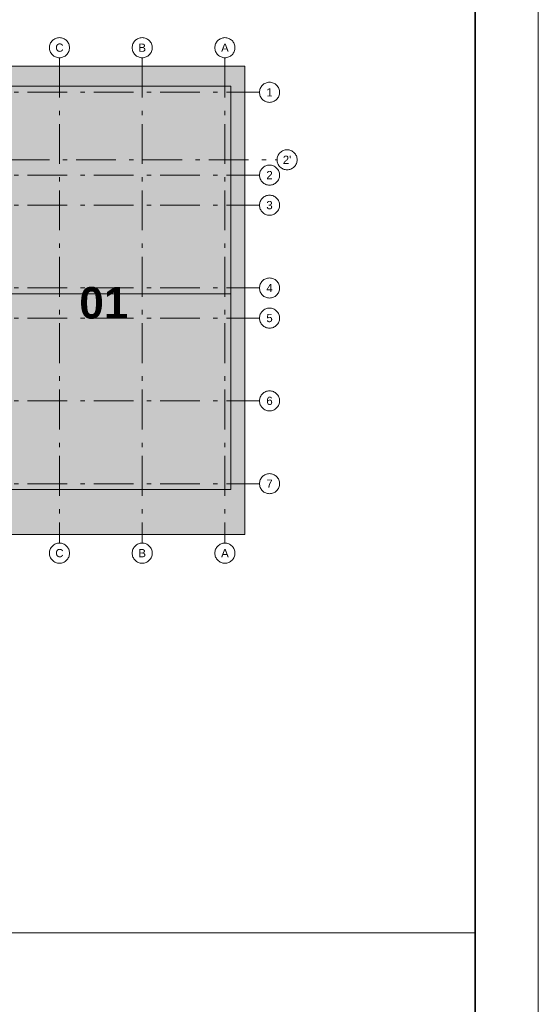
# Model space of a CAD drawing. Header units: metres. Extents: x -3716 to 31, y -1854 to 706.
# Tile 188 of 207: x -21 to 31, y -166 to -68. Entities that reach past the tile are written whole.
import ezdxf

# ---------------------------------------------------------------- set-up
doc = ezdxf.new("R2010")
doc.units = ezdxf.units.M
doc.header["$LTSCALE"] = 1.25
doc.linetypes.add('ISO-02 Strichlinie', pattern=[3.81, 3.048, -0.762])
doc.linetypes.add('Linienart-53', pattern=[5.291531, 3.175, -1.058062, 0.352704, -0.705764])
for name, color, linetype, lineweight in [('70 -71 Achsen- 1 Gebäudeachsen', 7, 'Linienart-53', 18), ('70 -74 Zeichnungsblatt- 4 Plankopf Linie', 7, 'Continuous', 13), ('Keine', 7, 'Continuous', 9), ('Keine-1', 7, 'Continuous', 15)]:
    doc.layers.add(name, color=color, linetype=linetype, lineweight=lineweight)
doc.styles.add('Arial', font='arial.ttf')
doc.styles.add('Arial (bold)', font='arialbd.ttf')

# ---------------------------------------------------------------- blocks, each defined once
blk = doc.blocks.new('Gruppe-4')
at = {"layer": '70 -74 Zeichnungsblatt- 4 Plankopf Linie'}
for p, q in [((1.062446, -0.1235), (1.062446, -0.4155)), ((0.882446, -0.2715), (1.062446, -0.2715))]:
    blk.add_line(p, q, dxfattribs=at)
blk = doc.blocks.new('Plankopf')
at = {"layer": '70 -74 Zeichnungsblatt- 4 Plankopf Linie', "color": 7, "transparency": 33554687}
blk.add_blockref('Gruppe-4', (0, 0), dxfattribs=at)
at = {"layer": '70 -74 Zeichnungsblatt- 4 Plankopf Linie', "color": 0, "flags": 1}
for tag in ['Auftraggeber', 'Auftraggeber_Zusatz_-1-', 'Auftraggeber_Zusatz_-2-', 'Approval', 'Approval', 'Approval', 'Approval', 'Approval', 'AR_Genehmigt_-_Datum', 'Auto_Generate_Page_Number', 'Auto_Total_Num_Sheets', 'Architekt', 'Architekt_Zusatz_-1-', 'Architekt_Zusatz_-2-', 'Approval', 'Teil', 'Total_Num_Sheets', 'Tragwerksplanung', 'Tragwerksplanung_Zusatz_-1-', 'Tragwerksplanung_Zusatz_-2-', 'TGA', 'TGA_Zusatz_-1-', 'TGA_Zusatz_-2-', 'Scale', 'Sheet_Number', 'Sheet_Title', 'Status', 'Zone', 'Zone', 'Zone', 'Zone', 'Zone', 'Zone', 'Geschäftszeichen', 'Current_Plot_Date', 'Gewerk', 'Landschaftsarchitekt', 'Landschaftsarchitekten_Zusatz-1-', 'Landschaftsarchitekten_Zusatz_-2-', 'Papiermaße', 'Number', 'Publish_Date', 'Number', 'Publish_Date', 'Number', 'Publish_Date', 'Number', 'Publish_Date', 'Number', 'Publish_Date', 'Planungsgrundlagen', 'Plot_Date_Format', 'BH_Genehmigt_-_Datum', 'Ebene', 'Page_Number', 'Plannummer_Fachplaner', 'File_Name', 'File_Name_Include_Path', 'Projektname_Zusatz', 'Project_Address', 'Höhe_üNHN', 'Leistungsphase', 'Number', 'Publish_Date', 'Recipients', 'Recipients', 'Recipients', 'Recipients', 'Recipients', 'Project_Date', 'Project_ID', 'Project_Name', 'Recipients', 'Date', 'Note', 'Date', 'Note', 'Date', 'Note', 'Date', 'Note', 'Date', 'Note', 'Format', 'Date', 'Date', 'Note']:
    blk.add_attdef(tag, (-1.0675, -0.4205), '', height=0.00018, dxfattribs=at)
at = {"layer": '70 -74 Zeichnungsblatt- 4 Plankopf Linie', "transparency": 33554687, "flags": 128}
for points in [[(-1.0675, 0.4205), (1.0675, 0.4205), (1.0675, -0.4205), (-1.0675, -0.4205)], [(-1.0475, -0.4155), (-1.0475, 0.4155), (1.0625, 0.4155), (1.0625, -0.4155)]]:
    blk.add_lwpolyline(points, close=True, dxfattribs=at)
blk = doc.blocks.new('Gruppe-5')
at = {"layer": 'Keine', "transparency": 33554687, "insert": (-12.497, -96.447), "char_height": 3.1465, "attachment_point": 5, "line_spacing_factor": 0.970823, "style": 'Arial (bold)'}
blk.add_mtext('01', dxfattribs=at)
at = {"color": 255, "lineweight": 13, "transparency": 33554687}
for points in [[(-16.921, -70), (-16.823, -70.005), (-16.726, -70.019), (-16.631, -70.043), (-16.538, -70.076), (-16.45, -70.118), (-16.365, -70.169), (-16.287, -70.227), (-16.214, -70.293), (-16.148, -70.366), (-16.09, -70.444), (-16.039, -70.529), (-15.997, -70.617), (-15.964, -70.71), (-15.94, -70.805), (-15.926, -70.902), (-15.921, -71), (-15.926, -71.098), (-15.94, -71.195), (-15.964, -71.29), (-15.997, -71.383), (-16.039, -71.471), (-16.09, -71.556), (-16.148, -71.634), (-16.214, -71.707), (-16.287, -71.773), (-16.365, -71.832), (-16.45, -71.882), (-16.538, -71.924), (-16.631, -71.957), (-16.726, -71.981), (-16.823, -71.995), (-16.921, -72), (-17.019, -71.995), (-17.116, -71.981), (-17.211, -71.957), (-17.304, -71.924), (-17.392, -71.882), (-17.477, -71.832), (-17.555, -71.773), (-17.628, -71.707), (-17.694, -71.634), (-17.752, -71.556), (-17.803, -71.471), (-17.845, -71.383), (-17.878, -71.29), (-17.902, -71.195), (-17.916, -71.098), (-17.921, -71), (-17.916, -70.902), (-17.902, -70.805), (-17.878, -70.71), (-17.845, -70.617), (-17.803, -70.529), (-17.752, -70.444), (-17.694, -70.366), (-17.628, -70.293), (-17.555, -70.227), (-17.477, -70.169), (-17.392, -70.118), (-17.304, -70.076), (-17.211, -70.043), (-17.116, -70.019), (-17.019, -70.005)], [(-8.671, -70), (-8.573, -70.005), (-8.476, -70.019), (-8.381, -70.043), (-8.288, -70.076), (-8.2, -70.118), (-8.115, -70.169), (-8.037, -70.227), (-7.964, -70.293), (-7.898, -70.366), (-7.84, -70.444), (-7.789, -70.529), (-7.747, -70.617), (-7.714, -70.71), (-7.69, -70.805), (-7.676, -70.902), (-7.671, -71), (-7.676, -71.098), (-7.69, -71.195), (-7.714, -71.29), (-7.747, -71.383), (-7.789, -71.471), (-7.84, -71.556), (-7.898, -71.634), (-7.964, -71.707), (-8.037, -71.773), (-8.115, -71.832), (-8.2, -71.882), (-8.288, -71.924), (-8.381, -71.957), (-8.476, -71.981), (-8.573, -71.995), (-8.671, -72), (-8.769, -71.995), (-8.866, -71.981), (-8.961, -71.957), (-9.054, -71.924), (-9.142, -71.882), (-9.227, -71.832), (-9.305, -71.773), (-9.378, -71.707), (-9.444, -71.634), (-9.502, -71.556), (-9.553, -71.471), (-9.595, -71.383), (-9.628, -71.29), (-9.652, -71.195), (-9.666, -71.098), (-9.671, -71), (-9.666, -70.902), (-9.652, -70.805), (-9.628, -70.71), (-9.595, -70.617), (-9.553, -70.529), (-9.502, -70.444), (-9.444, -70.366), (-9.378, -70.293), (-9.305, -70.227), (-9.227, -70.169), (-9.142, -70.118), (-9.054, -70.076), (-8.961, -70.043), (-8.866, -70.019), (-8.769, -70.005)], [(-0.421, -70), (-0.323, -70.005), (-0.226, -70.019), (-0.131, -70.043), (-0.038, -70.076), (0.05, -70.118), (0.135, -70.169), (0.213, -70.227), (0.286, -70.293), (0.352, -70.366), (0.41, -70.444), (0.461, -70.529), (0.503, -70.617), (0.536, -70.71), (0.56, -70.805), (0.574, -70.902), (0.579, -71), (0.574, -71.098), (0.56, -71.195), (0.536, -71.29), (0.503, -71.383), (0.461, -71.471), (0.41, -71.556), (0.352, -71.634), (0.286, -71.707), (0.213, -71.773), (0.135, -71.832), (0.05, -71.882), (-0.038, -71.924), (-0.131, -71.957), (-0.226, -71.981), (-0.323, -71.995), (-0.421, -72), (-0.519, -71.995), (-0.616, -71.981), (-0.711, -71.957), (-0.804, -71.924), (-0.892, -71.882), (-0.977, -71.832), (-1.055, -71.773), (-1.128, -71.707), (-1.194, -71.634), (-1.252, -71.556), (-1.303, -71.471), (-1.345, -71.383), (-1.378, -71.29), (-1.402, -71.195), (-1.416, -71.098), (-1.421, -71), (-1.416, -70.902), (-1.402, -70.805), (-1.378, -70.71), (-1.345, -70.617), (-1.303, -70.529), (-1.252, -70.444), (-1.194, -70.366), (-1.128, -70.293), (-1.055, -70.227), (-0.977, -70.169), (-0.892, -70.118), (-0.804, -70.076), (-0.711, -70.043), (-0.616, -70.019), (-0.519, -70.005)], [(5.026, -75.447), (5.021, -75.545), (5.007, -75.642), (4.983, -75.737), (4.95, -75.83), (4.908, -75.918), (4.857, -76.003), (4.799, -76.081), (4.733, -76.154), (4.66, -76.22), (4.582, -76.279), (4.497, -76.329), (4.409, -76.371), (4.316, -76.404), (4.221, -76.428), (4.124, -76.442), (4.026, -76.447), (3.928, -76.442), (3.831, -76.428), (3.736, -76.404), (3.643, -76.371), (3.555, -76.329), (3.47, -76.279), (3.392, -76.22), (3.319, -76.154), (3.253, -76.081), (3.195, -76.003), (3.144, -75.918), (3.102, -75.83), (3.069, -75.737), (3.045, -75.642), (3.031, -75.545), (3.026, -75.447), (3.031, -75.349), (3.045, -75.252), (3.069, -75.157), (3.102, -75.064), (3.144, -74.976), (3.195, -74.891), (3.253, -74.813), (3.319, -74.74), (3.392, -74.674), (3.47, -74.616), (3.555, -74.565), (3.643, -74.523), (3.736, -74.49), (3.831, -74.466), (3.928, -74.452), (4.026, -74.447), (4.124, -74.452), (4.221, -74.466), (4.316, -74.49), (4.409, -74.523), (4.497, -74.565), (4.582, -74.616), (4.66, -74.674), (4.733, -74.74), (4.799, -74.813), (4.857, -74.891), (4.908, -74.976), (4.95, -75.064), (4.983, -75.157), (5.007, -75.252), (5.021, -75.349)], [(5.026, -83.697), (5.021, -83.795), (5.007, -83.892), (4.983, -83.987), (4.95, -84.08), (4.908, -84.168), (4.857, -84.253), (4.799, -84.331), (4.733, -84.404), (4.66, -84.47), (4.582, -84.529), (4.497, -84.579), (4.409, -84.621), (4.316, -84.654), (4.221, -84.678), (4.124, -84.692), (4.026, -84.697), (3.928, -84.692), (3.831, -84.678), (3.736, -84.654), (3.643, -84.621), (3.555, -84.579), (3.47, -84.529), (3.392, -84.47), (3.319, -84.404), (3.253, -84.331), (3.195, -84.253), (3.144, -84.168), (3.102, -84.08), (3.069, -83.987), (3.045, -83.892), (3.031, -83.795), (3.026, -83.697), (3.031, -83.599), (3.045, -83.502), (3.069, -83.407), (3.102, -83.314), (3.144, -83.226), (3.195, -83.141), (3.253, -83.063), (3.319, -82.99), (3.392, -82.924), (3.47, -82.866), (3.555, -82.815), (3.643, -82.773), (3.736, -82.74), (3.831, -82.716), (3.928, -82.702), (4.026, -82.697), (4.124, -82.702), (4.221, -82.716), (4.316, -82.74), (4.409, -82.773), (4.497, -82.815), (4.582, -82.866), (4.66, -82.924), (4.733, -82.99), (4.799, -83.063), (4.857, -83.141), (4.908, -83.226), (4.95, -83.314), (4.983, -83.407), (5.007, -83.502), (5.021, -83.599)], [(5.026, -86.697), (5.021, -86.795), (5.007, -86.892), (4.983, -86.987), (4.95, -87.08), (4.908, -87.168), (4.857, -87.253), (4.799, -87.331), (4.733, -87.404), (4.66, -87.47), (4.582, -87.529), (4.497, -87.579), (4.409, -87.621), (4.316, -87.654), (4.221, -87.678), (4.124, -87.692), (4.026, -87.697), (3.928, -87.692), (3.831, -87.678), (3.736, -87.654), (3.643, -87.621), (3.555, -87.579), (3.47, -87.529), (3.392, -87.47), (3.319, -87.404), (3.253, -87.331), (3.195, -87.253), (3.144, -87.168), (3.102, -87.08), (3.069, -86.987), (3.045, -86.892), (3.031, -86.795), (3.026, -86.697), (3.031, -86.599), (3.045, -86.502), (3.069, -86.407), (3.102, -86.314), (3.144, -86.226), (3.195, -86.141), (3.253, -86.063), (3.319, -85.99), (3.392, -85.924), (3.47, -85.866), (3.555, -85.815), (3.643, -85.773), (3.736, -85.74), (3.831, -85.716), (3.928, -85.702), (4.026, -85.697), (4.124, -85.702), (4.221, -85.716), (4.316, -85.74), (4.409, -85.773), (4.497, -85.815), (4.582, -85.866), (4.66, -85.924), (4.733, -85.99), (4.799, -86.063), (4.857, -86.141), (4.908, -86.226), (4.95, -86.314), (4.983, -86.407), (5.007, -86.502), (5.021, -86.599)], [(5.026, -94.947), (5.021, -95.045), (5.007, -95.142), (4.983, -95.237), (4.95, -95.33), (4.908, -95.418), (4.857, -95.503), (4.799, -95.581), (4.733, -95.654), (4.66, -95.72), (4.582, -95.779), (4.497, -95.829), (4.409, -95.871), (4.316, -95.904), (4.221, -95.928), (4.124, -95.942), (4.026, -95.947), (3.928, -95.942), (3.831, -95.928), (3.736, -95.904), (3.643, -95.871), (3.555, -95.829), (3.47, -95.779), (3.392, -95.72), (3.319, -95.654), (3.253, -95.581), (3.195, -95.503), (3.144, -95.418), (3.102, -95.33), (3.069, -95.237), (3.045, -95.142), (3.031, -95.045), (3.026, -94.947), (3.031, -94.849), (3.045, -94.752), (3.069, -94.657), (3.102, -94.564), (3.144, -94.476), (3.195, -94.391), (3.253, -94.313), (3.319, -94.24), (3.392, -94.174), (3.47, -94.116), (3.555, -94.065), (3.643, -94.023), (3.736, -93.99), (3.831, -93.966), (3.928, -93.952), (4.026, -93.947), (4.124, -93.952), (4.221, -93.966), (4.316, -93.99), (4.409, -94.023), (4.497, -94.065), (4.582, -94.116), (4.66, -94.174), (4.733, -94.24), (4.799, -94.313), (4.857, -94.391), (4.908, -94.476), (4.95, -94.564), (4.983, -94.657), (5.007, -94.752), (5.021, -94.849)], [(5.026, -97.947), (5.021, -98.045), (5.007, -98.142), (4.983, -98.237), (4.95, -98.33), (4.908, -98.418), (4.857, -98.503), (4.799, -98.581), (4.733, -98.654), (4.66, -98.72), (4.582, -98.779), (4.497, -98.829), (4.409, -98.871), (4.316, -98.904), (4.221, -98.928), (4.124, -98.942), (4.026, -98.947), (3.928, -98.942), (3.831, -98.928), (3.736, -98.904), (3.643, -98.871), (3.555, -98.829), (3.47, -98.779), (3.392, -98.72), (3.319, -98.654), (3.253, -98.581), (3.195, -98.503), (3.144, -98.418), (3.102, -98.33), (3.069, -98.237), (3.045, -98.142), (3.031, -98.045), (3.026, -97.947), (3.031, -97.849), (3.045, -97.752), (3.069, -97.657), (3.102, -97.564), (3.144, -97.476), (3.195, -97.391), (3.253, -97.313), (3.319, -97.24), (3.392, -97.174), (3.47, -97.116), (3.555, -97.065), (3.643, -97.023), (3.736, -96.99), (3.831, -96.966), (3.928, -96.952), (4.026, -96.947), (4.124, -96.952), (4.221, -96.966), (4.316, -96.99), (4.409, -97.023), (4.497, -97.065), (4.582, -97.116), (4.66, -97.174), (4.733, -97.24), (4.799, -97.313), (4.857, -97.391), (4.908, -97.476), (4.95, -97.564), (4.983, -97.657), (5.007, -97.752), (5.021, -97.849)], [(5.026, -106.197), (5.021, -106.295), (5.007, -106.392), (4.983, -106.487), (4.95, -106.58), (4.908, -106.668), (4.857, -106.753), (4.799, -106.831), (4.733, -106.904), (4.66, -106.97), (4.582, -107.029), (4.497, -107.079), (4.409, -107.121), (4.316, -107.154), (4.221, -107.178), (4.124, -107.192), (4.026, -107.197), (3.928, -107.192), (3.831, -107.178), (3.736, -107.154), (3.643, -107.121), (3.555, -107.079), (3.47, -107.029), (3.392, -106.97), (3.319, -106.904), (3.253, -106.831), (3.195, -106.753), (3.144, -106.668), (3.102, -106.58), (3.069, -106.487), (3.045, -106.392), (3.031, -106.295), (3.026, -106.197), (3.031, -106.099), (3.045, -106.002), (3.069, -105.907), (3.102, -105.814), (3.144, -105.726), (3.195, -105.641), (3.253, -105.563), (3.319, -105.49), (3.392, -105.424), (3.47, -105.366), (3.555, -105.315), (3.643, -105.273), (3.736, -105.24), (3.831, -105.216), (3.928, -105.202), (4.026, -105.197), (4.124, -105.202), (4.221, -105.216), (4.316, -105.24), (4.409, -105.273), (4.497, -105.315), (4.582, -105.366), (4.66, -105.424), (4.733, -105.49), (4.799, -105.563), (4.857, -105.641), (4.908, -105.726), (4.95, -105.814), (4.983, -105.907), (5.007, -106.002), (5.021, -106.099)], [(5.026, -114.447), (5.021, -114.545), (5.007, -114.642), (4.983, -114.737), (4.95, -114.83), (4.908, -114.918), (4.857, -115.003), (4.799, -115.081), (4.733, -115.154), (4.66, -115.22), (4.582, -115.279), (4.497, -115.329), (4.409, -115.371), (4.316, -115.404), (4.221, -115.428), (4.124, -115.442), (4.026, -115.447), (3.928, -115.442), (3.831, -115.428), (3.736, -115.404), (3.643, -115.371), (3.555, -115.329), (3.47, -115.279), (3.392, -115.22), (3.319, -115.154), (3.253, -115.081), (3.195, -115.003), (3.144, -114.918), (3.102, -114.83), (3.069, -114.737), (3.045, -114.642), (3.031, -114.545), (3.026, -114.447), (3.031, -114.349), (3.045, -114.252), (3.069, -114.157), (3.102, -114.064), (3.144, -113.976), (3.195, -113.891), (3.253, -113.813), (3.319, -113.74), (3.392, -113.674), (3.47, -113.616), (3.555, -113.565), (3.643, -113.523), (3.736, -113.49), (3.831, -113.466), (3.928, -113.452), (4.026, -113.447), (4.124, -113.452), (4.221, -113.466), (4.316, -113.49), (4.409, -113.523), (4.497, -113.565), (4.582, -113.616), (4.66, -113.674), (4.733, -113.74), (4.799, -113.813), (4.857, -113.891), (4.908, -113.976), (4.95, -114.064), (4.983, -114.157), (5.007, -114.252), (5.021, -114.349)]]:
    blk.add_wipeout(points, dxfattribs=at).dxf.layer = 'Keine'
at = {"layer": '70 -71 Achsen- 1 Gebäudeachsen', "color": 252, "lineweight": 13, "true_color": 0x888888, "transparency": 33554687}
for p, q in [((-16.921, -72), (-16.921, -120.372)), ((-8.671, -72), (-8.671, -120.372)), ((-0.421, -72), (-0.421, -120.372)), ((-178.868, -75.447), (3.026, -75.447)), ((-178.868, -83.697), (3.026, -83.697)), ((-178.868, -86.697), (3.026, -86.697)), ((-178.868, -94.947), (3.026, -94.947)), ((-178.868, -97.947), (3.026, -97.947)), ((-178.868, -106.197), (3.026, -106.197)), ((-178.868, -114.447), (3.026, -114.447))]:
    blk.add_line(p, q, dxfattribs=at)
at = {"layer": 'Keine', "lineweight": 13, "transparency": 33554687, "flags": 128}
for points in [[(-16.921, -70), (-16.823, -70.005), (-16.726, -70.019), (-16.631, -70.043), (-16.538, -70.076), (-16.45, -70.118), (-16.365, -70.169), (-16.287, -70.227), (-16.214, -70.293), (-16.148, -70.366), (-16.09, -70.444), (-16.039, -70.529), (-15.997, -70.617), (-15.964, -70.71), (-15.94, -70.805), (-15.926, -70.902), (-15.921, -71), (-15.926, -71.098), (-15.94, -71.195), (-15.964, -71.29), (-15.997, -71.383), (-16.039, -71.471), (-16.09, -71.556), (-16.148, -71.634), (-16.214, -71.707), (-16.287, -71.773), (-16.365, -71.832), (-16.45, -71.882), (-16.538, -71.924), (-16.631, -71.957), (-16.726, -71.981), (-16.823, -71.995), (-16.921, -72), (-17.019, -71.995), (-17.116, -71.981), (-17.211, -71.957), (-17.304, -71.924), (-17.392, -71.882), (-17.477, -71.832), (-17.555, -71.773), (-17.628, -71.707), (-17.694, -71.634), (-17.752, -71.556), (-17.803, -71.471), (-17.845, -71.383), (-17.878, -71.29), (-17.902, -71.195), (-17.916, -71.098), (-17.921, -71), (-17.916, -70.902), (-17.902, -70.805), (-17.878, -70.71), (-17.845, -70.617), (-17.803, -70.529), (-17.752, -70.444), (-17.694, -70.366), (-17.628, -70.293), (-17.555, -70.227), (-17.477, -70.169), (-17.392, -70.118), (-17.304, -70.076), (-17.211, -70.043), (-17.116, -70.019), (-17.019, -70.005)], [(-8.671, -70), (-8.573, -70.005), (-8.476, -70.019), (-8.381, -70.043), (-8.288, -70.076), (-8.2, -70.118), (-8.115, -70.169), (-8.037, -70.227), (-7.964, -70.293), (-7.898, -70.366), (-7.84, -70.444), (-7.789, -70.529), (-7.747, -70.617), (-7.714, -70.71), (-7.69, -70.805), (-7.676, -70.902), (-7.671, -71), (-7.676, -71.098), (-7.69, -71.195), (-7.714, -71.29), (-7.747, -71.383), (-7.789, -71.471), (-7.84, -71.556), (-7.898, -71.634), (-7.964, -71.707), (-8.037, -71.773), (-8.115, -71.832), (-8.2, -71.882), (-8.288, -71.924), (-8.381, -71.957), (-8.476, -71.981), (-8.573, -71.995), (-8.671, -72), (-8.769, -71.995), (-8.866, -71.981), (-8.961, -71.957), (-9.054, -71.924), (-9.142, -71.882), (-9.227, -71.832), (-9.305, -71.773), (-9.378, -71.707), (-9.444, -71.634), (-9.502, -71.556), (-9.553, -71.471), (-9.595, -71.383), (-9.628, -71.29), (-9.652, -71.195), (-9.666, -71.098), (-9.671, -71), (-9.666, -70.902), (-9.652, -70.805), (-9.628, -70.71), (-9.595, -70.617), (-9.553, -70.529), (-9.502, -70.444), (-9.444, -70.366), (-9.378, -70.293), (-9.305, -70.227), (-9.227, -70.169), (-9.142, -70.118), (-9.054, -70.076), (-8.961, -70.043), (-8.866, -70.019), (-8.769, -70.005)], [(-0.421, -70), (-0.323, -70.005), (-0.226, -70.019), (-0.131, -70.043), (-0.038, -70.076), (0.05, -70.118), (0.135, -70.169), (0.213, -70.227), (0.286, -70.293), (0.352, -70.366), (0.41, -70.444), (0.461, -70.529), (0.503, -70.617), (0.536, -70.71), (0.56, -70.805), (0.574, -70.902), (0.579, -71), (0.574, -71.098), (0.56, -71.195), (0.536, -71.29), (0.503, -71.383), (0.461, -71.471), (0.41, -71.556), (0.352, -71.634), (0.286, -71.707), (0.213, -71.773), (0.135, -71.832), (0.05, -71.882), (-0.038, -71.924), (-0.131, -71.957), (-0.226, -71.981), (-0.323, -71.995), (-0.421, -72), (-0.519, -71.995), (-0.616, -71.981), (-0.711, -71.957), (-0.804, -71.924), (-0.892, -71.882), (-0.977, -71.832), (-1.055, -71.773), (-1.128, -71.707), (-1.194, -71.634), (-1.252, -71.556), (-1.303, -71.471), (-1.345, -71.383), (-1.378, -71.29), (-1.402, -71.195), (-1.416, -71.098), (-1.421, -71), (-1.416, -70.902), (-1.402, -70.805), (-1.378, -70.71), (-1.345, -70.617), (-1.303, -70.529), (-1.252, -70.444), (-1.194, -70.366), (-1.128, -70.293), (-1.055, -70.227), (-0.977, -70.169), (-0.892, -70.118), (-0.804, -70.076), (-0.711, -70.043), (-0.616, -70.019), (-0.519, -70.005)], [(5.026, -75.447), (5.021, -75.545), (5.007, -75.642), (4.983, -75.737), (4.95, -75.83), (4.908, -75.918), (4.857, -76.003), (4.799, -76.081), (4.733, -76.154), (4.66, -76.22), (4.582, -76.279), (4.497, -76.329), (4.409, -76.371), (4.316, -76.404), (4.221, -76.428), (4.124, -76.442), (4.026, -76.447), (3.928, -76.442), (3.831, -76.428), (3.736, -76.404), (3.643, -76.371), (3.555, -76.329), (3.47, -76.279), (3.392, -76.22), (3.319, -76.154), (3.253, -76.081), (3.195, -76.003), (3.144, -75.918), (3.102, -75.83), (3.069, -75.737), (3.045, -75.642), (3.031, -75.545), (3.026, -75.447), (3.031, -75.349), (3.045, -75.252), (3.069, -75.157), (3.102, -75.064), (3.144, -74.976), (3.195, -74.891), (3.253, -74.813), (3.319, -74.74), (3.392, -74.674), (3.47, -74.616), (3.555, -74.565), (3.643, -74.523), (3.736, -74.49), (3.831, -74.466), (3.928, -74.452), (4.026, -74.447), (4.124, -74.452), (4.221, -74.466), (4.316, -74.49), (4.409, -74.523), (4.497, -74.565), (4.582, -74.616), (4.66, -74.674), (4.733, -74.74), (4.799, -74.813), (4.857, -74.891), (4.908, -74.976), (4.95, -75.064), (4.983, -75.157), (5.007, -75.252), (5.021, -75.349)], [(5.026, -83.697), (5.021, -83.795), (5.007, -83.892), (4.983, -83.987), (4.95, -84.08), (4.908, -84.168), (4.857, -84.253), (4.799, -84.331), (4.733, -84.404), (4.66, -84.47), (4.582, -84.529), (4.497, -84.579), (4.409, -84.621), (4.316, -84.654), (4.221, -84.678), (4.124, -84.692), (4.026, -84.697), (3.928, -84.692), (3.831, -84.678), (3.736, -84.654), (3.643, -84.621), (3.555, -84.579), (3.47, -84.529), (3.392, -84.47), (3.319, -84.404), (3.253, -84.331), (3.195, -84.253), (3.144, -84.168), (3.102, -84.08), (3.069, -83.987), (3.045, -83.892), (3.031, -83.795), (3.026, -83.697), (3.031, -83.599), (3.045, -83.502), (3.069, -83.407), (3.102, -83.314), (3.144, -83.226), (3.195, -83.141), (3.253, -83.063), (3.319, -82.99), (3.392, -82.924), (3.47, -82.866), (3.555, -82.815), (3.643, -82.773), (3.736, -82.74), (3.831, -82.716), (3.928, -82.702), (4.026, -82.697), (4.124, -82.702), (4.221, -82.716), (4.316, -82.74), (4.409, -82.773), (4.497, -82.815), (4.582, -82.866), (4.66, -82.924), (4.733, -82.99), (4.799, -83.063), (4.857, -83.141), (4.908, -83.226), (4.95, -83.314), (4.983, -83.407), (5.007, -83.502), (5.021, -83.599)], [(5.026, -86.697), (5.021, -86.795), (5.007, -86.892), (4.983, -86.987), (4.95, -87.08), (4.908, -87.168), (4.857, -87.253), (4.799, -87.331), (4.733, -87.404), (4.66, -87.47), (4.582, -87.529), (4.497, -87.579), (4.409, -87.621), (4.316, -87.654), (4.221, -87.678), (4.124, -87.692), (4.026, -87.697), (3.928, -87.692), (3.831, -87.678), (3.736, -87.654), (3.643, -87.621), (3.555, -87.579), (3.47, -87.529), (3.392, -87.47), (3.319, -87.404), (3.253, -87.331), (3.195, -87.253), (3.144, -87.168), (3.102, -87.08), (3.069, -86.987), (3.045, -86.892), (3.031, -86.795), (3.026, -86.697), (3.031, -86.599), (3.045, -86.502), (3.069, -86.407), (3.102, -86.314), (3.144, -86.226), (3.195, -86.141), (3.253, -86.063), (3.319, -85.99), (3.392, -85.924), (3.47, -85.866), (3.555, -85.815), (3.643, -85.773), (3.736, -85.74), (3.831, -85.716), (3.928, -85.702), (4.026, -85.697), (4.124, -85.702), (4.221, -85.716), (4.316, -85.74), (4.409, -85.773), (4.497, -85.815), (4.582, -85.866), (4.66, -85.924), (4.733, -85.99), (4.799, -86.063), (4.857, -86.141), (4.908, -86.226), (4.95, -86.314), (4.983, -86.407), (5.007, -86.502), (5.021, -86.599)], [(5.026, -94.947), (5.021, -95.045), (5.007, -95.142), (4.983, -95.237), (4.95, -95.33), (4.908, -95.418), (4.857, -95.503), (4.799, -95.581), (4.733, -95.654), (4.66, -95.72), (4.582, -95.779), (4.497, -95.829), (4.409, -95.871), (4.316, -95.904), (4.221, -95.928), (4.124, -95.942), (4.026, -95.947), (3.928, -95.942), (3.831, -95.928), (3.736, -95.904), (3.643, -95.871), (3.555, -95.829), (3.47, -95.779), (3.392, -95.72), (3.319, -95.654), (3.253, -95.581), (3.195, -95.503), (3.144, -95.418), (3.102, -95.33), (3.069, -95.237), (3.045, -95.142), (3.031, -95.045), (3.026, -94.947), (3.031, -94.849), (3.045, -94.752), (3.069, -94.657), (3.102, -94.564), (3.144, -94.476), (3.195, -94.391), (3.253, -94.313), (3.319, -94.24), (3.392, -94.174), (3.47, -94.116), (3.555, -94.065), (3.643, -94.023), (3.736, -93.99), (3.831, -93.966), (3.928, -93.952), (4.026, -93.947), (4.124, -93.952), (4.221, -93.966), (4.316, -93.99), (4.409, -94.023), (4.497, -94.065), (4.582, -94.116), (4.66, -94.174), (4.733, -94.24), (4.799, -94.313), (4.857, -94.391), (4.908, -94.476), (4.95, -94.564), (4.983, -94.657), (5.007, -94.752), (5.021, -94.849)], [(5.026, -97.947), (5.021, -98.045), (5.007, -98.142), (4.983, -98.237), (4.95, -98.33), (4.908, -98.418), (4.857, -98.503), (4.799, -98.581), (4.733, -98.654), (4.66, -98.72), (4.582, -98.779), (4.497, -98.829), (4.409, -98.871), (4.316, -98.904), (4.221, -98.928), (4.124, -98.942), (4.026, -98.947), (3.928, -98.942), (3.831, -98.928), (3.736, -98.904), (3.643, -98.871), (3.555, -98.829), (3.47, -98.779), (3.392, -98.72), (3.319, -98.654), (3.253, -98.581), (3.195, -98.503), (3.144, -98.418), (3.102, -98.33), (3.069, -98.237), (3.045, -98.142), (3.031, -98.045), (3.026, -97.947), (3.031, -97.849), (3.045, -97.752), (3.069, -97.657), (3.102, -97.564), (3.144, -97.476), (3.195, -97.391), (3.253, -97.313), (3.319, -97.24), (3.392, -97.174), (3.47, -97.116), (3.555, -97.065), (3.643, -97.023), (3.736, -96.99), (3.831, -96.966), (3.928, -96.952), (4.026, -96.947), (4.124, -96.952), (4.221, -96.966), (4.316, -96.99), (4.409, -97.023), (4.497, -97.065), (4.582, -97.116), (4.66, -97.174), (4.733, -97.24), (4.799, -97.313), (4.857, -97.391), (4.908, -97.476), (4.95, -97.564), (4.983, -97.657), (5.007, -97.752), (5.021, -97.849)], [(5.026, -106.197), (5.021, -106.295), (5.007, -106.392), (4.983, -106.487), (4.95, -106.58), (4.908, -106.668), (4.857, -106.753), (4.799, -106.831), (4.733, -106.904), (4.66, -106.97), (4.582, -107.029), (4.497, -107.079), (4.409, -107.121), (4.316, -107.154), (4.221, -107.178), (4.124, -107.192), (4.026, -107.197), (3.928, -107.192), (3.831, -107.178), (3.736, -107.154), (3.643, -107.121), (3.555, -107.079), (3.47, -107.029), (3.392, -106.97), (3.319, -106.904), (3.253, -106.831), (3.195, -106.753), (3.144, -106.668), (3.102, -106.58), (3.069, -106.487), (3.045, -106.392), (3.031, -106.295), (3.026, -106.197), (3.031, -106.099), (3.045, -106.002), (3.069, -105.907), (3.102, -105.814), (3.144, -105.726), (3.195, -105.641), (3.253, -105.563), (3.319, -105.49), (3.392, -105.424), (3.47, -105.366), (3.555, -105.315), (3.643, -105.273), (3.736, -105.24), (3.831, -105.216), (3.928, -105.202), (4.026, -105.197), (4.124, -105.202), (4.221, -105.216), (4.316, -105.24), (4.409, -105.273), (4.497, -105.315), (4.582, -105.366), (4.66, -105.424), (4.733, -105.49), (4.799, -105.563), (4.857, -105.641), (4.908, -105.726), (4.95, -105.814), (4.983, -105.907), (5.007, -106.002), (5.021, -106.099)], [(5.026, -114.447), (5.021, -114.545), (5.007, -114.642), (4.983, -114.737), (4.95, -114.83), (4.908, -114.918), (4.857, -115.003), (4.799, -115.081), (4.733, -115.154), (4.66, -115.22), (4.582, -115.279), (4.497, -115.329), (4.409, -115.371), (4.316, -115.404), (4.221, -115.428), (4.124, -115.442), (4.026, -115.447), (3.928, -115.442), (3.831, -115.428), (3.736, -115.404), (3.643, -115.371), (3.555, -115.329), (3.47, -115.279), (3.392, -115.22), (3.319, -115.154), (3.253, -115.081), (3.195, -115.003), (3.144, -114.918), (3.102, -114.83), (3.069, -114.737), (3.045, -114.642), (3.031, -114.545), (3.026, -114.447), (3.031, -114.349), (3.045, -114.252), (3.069, -114.157), (3.102, -114.064), (3.144, -113.976), (3.195, -113.891), (3.253, -113.813), (3.319, -113.74), (3.392, -113.674), (3.47, -113.616), (3.555, -113.565), (3.643, -113.523), (3.736, -113.49), (3.831, -113.466), (3.928, -113.452), (4.026, -113.447), (4.124, -113.452), (4.221, -113.466), (4.316, -113.49), (4.409, -113.523), (4.497, -113.565), (4.582, -113.616), (4.66, -113.674), (4.733, -113.74), (4.799, -113.813), (4.857, -113.891), (4.908, -113.976), (4.95, -114.064), (4.983, -114.157), (5.007, -114.252), (5.021, -114.349)]]:
    blk.add_lwpolyline(points, close=True, dxfattribs=at)
at = {"layer": 'Keine', "transparency": 33554687, "char_height": 0.818, "attachment_point": 5, "line_spacing_factor": 0.970761, "style": 'Arial'}
for s, insert in [('C', (-16.921, -71)), ('B', (-8.671, -71)), ('A', (-0.421, -71)), ('1', (4.026, -75.447)), ('2', (4.026, -83.697)), ('3', (4.026, -86.697)), ('4', (4.026, -94.947)), ('5', (4.026, -97.947)), ('6', (4.026, -106.197)), ('7', (4.026, -114.447))]:
    blk.add_mtext(s, dxfattribs=dict(at, insert=insert))
at = {"color": 255, "lineweight": 13, "transparency": 33554687}
for points in [[(6.776, -82.172), (6.771, -82.27), (6.757, -82.367), (6.733, -82.462), (6.7, -82.555), (6.658, -82.643), (6.607, -82.728), (6.549, -82.806), (6.483, -82.879), (6.41, -82.945), (6.332, -83.004), (6.247, -83.054), (6.159, -83.096), (6.066, -83.129), (5.971, -83.153), (5.874, -83.167), (5.776, -83.172), (5.678, -83.167), (5.581, -83.153), (5.486, -83.129), (5.393, -83.096), (5.305, -83.054), (5.22, -83.004), (5.142, -82.945), (5.069, -82.879), (5.003, -82.806), (4.945, -82.728), (4.894, -82.643), (4.852, -82.555), (4.819, -82.462), (4.795, -82.367), (4.781, -82.27), (4.776, -82.172), (4.781, -82.074), (4.795, -81.977), (4.819, -81.882), (4.852, -81.789), (4.894, -81.701), (4.945, -81.616), (5.003, -81.538), (5.069, -81.465), (5.142, -81.399), (5.22, -81.341), (5.305, -81.29), (5.393, -81.248), (5.486, -81.215), (5.581, -81.191), (5.678, -81.177), (5.776, -81.172), (5.874, -81.177), (5.971, -81.191), (6.066, -81.215), (6.159, -81.248), (6.247, -81.29), (6.332, -81.341), (6.41, -81.399), (6.483, -81.465), (6.549, -81.538), (6.607, -81.616), (6.658, -81.701), (6.7, -81.789), (6.733, -81.882), (6.757, -81.977), (6.771, -82.074)], [(-16.921, -120.372), (-16.823, -120.377), (-16.726, -120.391), (-16.631, -120.415), (-16.538, -120.448), (-16.45, -120.49), (-16.365, -120.541), (-16.287, -120.599), (-16.214, -120.665), (-16.148, -120.738), (-16.09, -120.816), (-16.039, -120.901), (-15.997, -120.989), (-15.964, -121.082), (-15.94, -121.177), (-15.926, -121.274), (-15.921, -121.372), (-15.926, -121.47), (-15.94, -121.567), (-15.964, -121.662), (-15.997, -121.755), (-16.039, -121.843), (-16.09, -121.928), (-16.148, -122.006), (-16.214, -122.079), (-16.287, -122.145), (-16.365, -122.204), (-16.45, -122.254), (-16.538, -122.296), (-16.631, -122.329), (-16.726, -122.353), (-16.823, -122.367), (-16.921, -122.372), (-17.019, -122.367), (-17.116, -122.353), (-17.211, -122.329), (-17.304, -122.296), (-17.392, -122.254), (-17.477, -122.204), (-17.555, -122.145), (-17.628, -122.079), (-17.694, -122.006), (-17.752, -121.928), (-17.803, -121.843), (-17.845, -121.755), (-17.878, -121.662), (-17.902, -121.567), (-17.916, -121.47), (-17.921, -121.372), (-17.916, -121.274), (-17.902, -121.177), (-17.878, -121.082), (-17.845, -120.989), (-17.803, -120.901), (-17.752, -120.816), (-17.694, -120.738), (-17.628, -120.665), (-17.555, -120.599), (-17.477, -120.541), (-17.392, -120.49), (-17.304, -120.448), (-17.211, -120.415), (-17.116, -120.391), (-17.019, -120.377)], [(-8.671, -120.372), (-8.573, -120.377), (-8.476, -120.391), (-8.381, -120.415), (-8.288, -120.448), (-8.2, -120.49), (-8.115, -120.541), (-8.037, -120.599), (-7.964, -120.665), (-7.898, -120.738), (-7.84, -120.816), (-7.789, -120.901), (-7.747, -120.989), (-7.714, -121.082), (-7.69, -121.177), (-7.676, -121.274), (-7.671, -121.372), (-7.676, -121.47), (-7.69, -121.567), (-7.714, -121.662), (-7.747, -121.755), (-7.789, -121.843), (-7.84, -121.928), (-7.898, -122.006), (-7.964, -122.079), (-8.037, -122.145), (-8.115, -122.204), (-8.2, -122.254), (-8.288, -122.296), (-8.381, -122.329), (-8.476, -122.353), (-8.573, -122.367), (-8.671, -122.372), (-8.769, -122.367), (-8.866, -122.353), (-8.961, -122.329), (-9.054, -122.296), (-9.142, -122.254), (-9.227, -122.204), (-9.305, -122.145), (-9.378, -122.079), (-9.444, -122.006), (-9.502, -121.928), (-9.553, -121.843), (-9.595, -121.755), (-9.628, -121.662), (-9.652, -121.567), (-9.666, -121.47), (-9.671, -121.372), (-9.666, -121.274), (-9.652, -121.177), (-9.628, -121.082), (-9.595, -120.989), (-9.553, -120.901), (-9.502, -120.816), (-9.444, -120.738), (-9.378, -120.665), (-9.305, -120.599), (-9.227, -120.541), (-9.142, -120.49), (-9.054, -120.448), (-8.961, -120.415), (-8.866, -120.391), (-8.769, -120.377)], [(-0.421, -120.372), (-0.323, -120.377), (-0.226, -120.391), (-0.131, -120.415), (-0.038, -120.448), (0.05, -120.49), (0.135, -120.541), (0.213, -120.599), (0.286, -120.665), (0.352, -120.738), (0.41, -120.816), (0.461, -120.901), (0.503, -120.989), (0.536, -121.082), (0.56, -121.177), (0.574, -121.274), (0.579, -121.372), (0.574, -121.47), (0.56, -121.567), (0.536, -121.662), (0.503, -121.755), (0.461, -121.843), (0.41, -121.928), (0.352, -122.006), (0.286, -122.079), (0.213, -122.145), (0.135, -122.204), (0.05, -122.254), (-0.038, -122.296), (-0.131, -122.329), (-0.226, -122.353), (-0.323, -122.367), (-0.421, -122.372), (-0.519, -122.367), (-0.616, -122.353), (-0.711, -122.329), (-0.804, -122.296), (-0.892, -122.254), (-0.977, -122.204), (-1.055, -122.145), (-1.128, -122.079), (-1.194, -122.006), (-1.252, -121.928), (-1.303, -121.843), (-1.345, -121.755), (-1.378, -121.662), (-1.402, -121.567), (-1.416, -121.47), (-1.421, -121.372), (-1.416, -121.274), (-1.402, -121.177), (-1.378, -121.082), (-1.345, -120.989), (-1.303, -120.901), (-1.252, -120.816), (-1.194, -120.738), (-1.128, -120.665), (-1.055, -120.599), (-0.977, -120.541), (-0.892, -120.49), (-0.804, -120.448), (-0.711, -120.415), (-0.616, -120.391), (-0.519, -120.377)]]:
    blk.add_wipeout(points, dxfattribs=at).dxf.layer = 'Keine'
at = {"layer": '70 -71 Achsen- 1 Gebäudeachsen', "color": 252, "lineweight": 13, "true_color": 0x888888, "transparency": 33554687}
blk.add_line((-180.618, -82.172), (4.776, -82.172), dxfattribs=at)
at = {"layer": 'Keine', "lineweight": 13, "transparency": 33554687, "flags": 128}
for points in [[(6.776, -82.172), (6.771, -82.27), (6.757, -82.367), (6.733, -82.462), (6.7, -82.555), (6.658, -82.643), (6.607, -82.728), (6.549, -82.806), (6.483, -82.879), (6.41, -82.945), (6.332, -83.004), (6.247, -83.054), (6.159, -83.096), (6.066, -83.129), (5.971, -83.153), (5.874, -83.167), (5.776, -83.172), (5.678, -83.167), (5.581, -83.153), (5.486, -83.129), (5.393, -83.096), (5.305, -83.054), (5.22, -83.004), (5.142, -82.945), (5.069, -82.879), (5.003, -82.806), (4.945, -82.728), (4.894, -82.643), (4.852, -82.555), (4.819, -82.462), (4.795, -82.367), (4.781, -82.27), (4.776, -82.172), (4.781, -82.074), (4.795, -81.977), (4.819, -81.882), (4.852, -81.789), (4.894, -81.701), (4.945, -81.616), (5.003, -81.538), (5.069, -81.465), (5.142, -81.399), (5.22, -81.341), (5.305, -81.29), (5.393, -81.248), (5.486, -81.215), (5.581, -81.191), (5.678, -81.177), (5.776, -81.172), (5.874, -81.177), (5.971, -81.191), (6.066, -81.215), (6.159, -81.248), (6.247, -81.29), (6.332, -81.341), (6.41, -81.399), (6.483, -81.465), (6.549, -81.538), (6.607, -81.616), (6.658, -81.701), (6.7, -81.789), (6.733, -81.882), (6.757, -81.977), (6.771, -82.074)], [(-16.921, -120.372), (-16.823, -120.377), (-16.726, -120.391), (-16.631, -120.415), (-16.538, -120.448), (-16.45, -120.49), (-16.365, -120.541), (-16.287, -120.599), (-16.214, -120.665), (-16.148, -120.738), (-16.09, -120.816), (-16.039, -120.901), (-15.997, -120.989), (-15.964, -121.082), (-15.94, -121.177), (-15.926, -121.274), (-15.921, -121.372), (-15.926, -121.47), (-15.94, -121.567), (-15.964, -121.662), (-15.997, -121.755), (-16.039, -121.843), (-16.09, -121.928), (-16.148, -122.006), (-16.214, -122.079), (-16.287, -122.145), (-16.365, -122.204), (-16.45, -122.254), (-16.538, -122.296), (-16.631, -122.329), (-16.726, -122.353), (-16.823, -122.367), (-16.921, -122.372), (-17.019, -122.367), (-17.116, -122.353), (-17.211, -122.329), (-17.304, -122.296), (-17.392, -122.254), (-17.477, -122.204), (-17.555, -122.145), (-17.628, -122.079), (-17.694, -122.006), (-17.752, -121.928), (-17.803, -121.843), (-17.845, -121.755), (-17.878, -121.662), (-17.902, -121.567), (-17.916, -121.47), (-17.921, -121.372), (-17.916, -121.274), (-17.902, -121.177), (-17.878, -121.082), (-17.845, -120.989), (-17.803, -120.901), (-17.752, -120.816), (-17.694, -120.738), (-17.628, -120.665), (-17.555, -120.599), (-17.477, -120.541), (-17.392, -120.49), (-17.304, -120.448), (-17.211, -120.415), (-17.116, -120.391), (-17.019, -120.377)], [(-8.671, -120.372), (-8.573, -120.377), (-8.476, -120.391), (-8.381, -120.415), (-8.288, -120.448), (-8.2, -120.49), (-8.115, -120.541), (-8.037, -120.599), (-7.964, -120.665), (-7.898, -120.738), (-7.84, -120.816), (-7.789, -120.901), (-7.747, -120.989), (-7.714, -121.082), (-7.69, -121.177), (-7.676, -121.274), (-7.671, -121.372), (-7.676, -121.47), (-7.69, -121.567), (-7.714, -121.662), (-7.747, -121.755), (-7.789, -121.843), (-7.84, -121.928), (-7.898, -122.006), (-7.964, -122.079), (-8.037, -122.145), (-8.115, -122.204), (-8.2, -122.254), (-8.288, -122.296), (-8.381, -122.329), (-8.476, -122.353), (-8.573, -122.367), (-8.671, -122.372), (-8.769, -122.367), (-8.866, -122.353), (-8.961, -122.329), (-9.054, -122.296), (-9.142, -122.254), (-9.227, -122.204), (-9.305, -122.145), (-9.378, -122.079), (-9.444, -122.006), (-9.502, -121.928), (-9.553, -121.843), (-9.595, -121.755), (-9.628, -121.662), (-9.652, -121.567), (-9.666, -121.47), (-9.671, -121.372), (-9.666, -121.274), (-9.652, -121.177), (-9.628, -121.082), (-9.595, -120.989), (-9.553, -120.901), (-9.502, -120.816), (-9.444, -120.738), (-9.378, -120.665), (-9.305, -120.599), (-9.227, -120.541), (-9.142, -120.49), (-9.054, -120.448), (-8.961, -120.415), (-8.866, -120.391), (-8.769, -120.377)], [(-0.421, -120.372), (-0.323, -120.377), (-0.226, -120.391), (-0.131, -120.415), (-0.038, -120.448), (0.05, -120.49), (0.135, -120.541), (0.213, -120.599), (0.286, -120.665), (0.352, -120.738), (0.41, -120.816), (0.461, -120.901), (0.503, -120.989), (0.536, -121.082), (0.56, -121.177), (0.574, -121.274), (0.579, -121.372), (0.574, -121.47), (0.56, -121.567), (0.536, -121.662), (0.503, -121.755), (0.461, -121.843), (0.41, -121.928), (0.352, -122.006), (0.286, -122.079), (0.213, -122.145), (0.135, -122.204), (0.05, -122.254), (-0.038, -122.296), (-0.131, -122.329), (-0.226, -122.353), (-0.323, -122.367), (-0.421, -122.372), (-0.519, -122.367), (-0.616, -122.353), (-0.711, -122.329), (-0.804, -122.296), (-0.892, -122.254), (-0.977, -122.204), (-1.055, -122.145), (-1.128, -122.079), (-1.194, -122.006), (-1.252, -121.928), (-1.303, -121.843), (-1.345, -121.755), (-1.378, -121.662), (-1.402, -121.567), (-1.416, -121.47), (-1.421, -121.372), (-1.416, -121.274), (-1.402, -121.177), (-1.378, -121.082), (-1.345, -120.989), (-1.303, -120.901), (-1.252, -120.816), (-1.194, -120.738), (-1.128, -120.665), (-1.055, -120.599), (-0.977, -120.541), (-0.892, -120.49), (-0.804, -120.448), (-0.711, -120.415), (-0.616, -120.391), (-0.519, -120.377)]]:
    blk.add_lwpolyline(points, close=True, dxfattribs=at)
at = {"layer": 'Keine', "transparency": 33554687, "attachment_point": 5, "line_spacing_factor": 0.970761, "style": 'Arial'}
for s, insert, char_height in [("2'", (5.776, -82.172), 0.8181), ('C', (-16.921, -121.372), 0.818), ('B', (-8.671, -121.372), 0.818), ('A', (-0.421, -121.372), 0.818)]:
    blk.add_mtext(s, dxfattribs=dict(at, insert=insert, char_height=char_height))
blk = doc.blocks.new('_Plankopf (3D)')
at = {"color": 255, "lineweight": 13, "transparency": 33554687}
blk.add_wipeout([(-33.868, -112.487), (-33.868, -114.487), (-25.768, -114.487), (-25.768, -115.044), (0.176, -115.044), (0.176, -95.544), (-24.574, -95.544), (-24.574, -106.794), (-25.768, -106.794), (-25.768, -112.487)], dxfattribs=at).dxf.layer = 'Keine-1'
at = {"layer": 'Keine-1', "lineweight": 13, "transparency": 33554687, "flags": 128}
blk.add_lwpolyline([(-33.868, -112.487), (-33.868, -114.487), (-25.768, -114.487), (-25.768, -115.044), (0.176, -115.044), (0.176, -95.544), (-24.574, -95.544), (-24.574, -106.794), (-25.768, -106.794), (-25.768, -112.487)], close=True, dxfattribs=at)
at = {"color": 255, "lineweight": 13, "transparency": 33554687}
blk.add_wipeout([(-74.074, -106.794), (-100.018, -106.794), (-100.018, -86.1), (-83.518, -86.1), (-83.518, -74.85), (-49.324, -74.85), (-49.324, -86.1), (-34.018, -86.1), (-34.018, -74.85), (0.176, -74.85), (0.176, -95.544), (-24.574, -95.544), (-24.574, -106.794), (-50.518, -106.794), (-50.518, -95.544), (-74.074, -95.544)], dxfattribs=at).dxf.layer = 'Keine-1'
at = {"layer": 'Keine-1', "lineweight": 13, "transparency": 33554687, "flags": 128}
blk.add_lwpolyline([(-74.074, -106.794), (-100.018, -106.794), (-100.018, -86.1), (-83.518, -86.1), (-83.518, -74.85), (-49.324, -74.85), (-49.324, -86.1), (-34.018, -86.1), (-34.018, -74.85), (0.176, -74.85), (0.176, -95.544), (-24.574, -95.544), (-24.574, -106.794), (-50.518, -106.794), (-50.518, -95.544), (-74.074, -95.544)], close=True, dxfattribs=at)
at = {"layer": 'Keine-1', "color": 7, "transparency": 33554687}
blk.add_blockref('Gruppe-5', (0, 0), dxfattribs=at)
at = {"layer": 'Keine-1', "linetype": 'ISO-02 Strichlinie', "lineweight": 9, "transparency": 33554687, "flags": 128}
blk.add_lwpolyline([(-25.171, -72.85), (1.579, -72.85), (1.579, -119.522), (-25.171, -119.522)], close=True, dxfattribs=at)
blk = doc.blocks.new('Gruppe-6')
at = {"layer": 'Keine-1', "linetype": 'Continuous', "lineweight": 0, "true_color": 0xbababa, "transparency": 33554623}
blk.add_hatch(color=9, dxfattribs=at).paths.add_polyline_path([(0.900422, -0.202411), (1.0441, -0.202411), (1.0441, -0.239749), (0.900422, -0.239749)])
at = {"layer": 'Keine-1', "linetype": 'Continuous', "lineweight": 9, "transparency": 33554687, "flags": 128}
blk.add_lwpolyline([(0.900422, -0.202411), (1.0441, -0.202411), (1.0441, -0.239749), (0.900422, -0.239749)], close=True, dxfattribs=at)
at = {"layer": 'Keine', "transparency": 33554687, "insert": (1.032839, -0.221289), "char_height": 0.0025172, "attachment_point": 5, "line_spacing_factor": 0.996218, "style": 'Arial (bold)'}
blk.add_mtext('01', dxfattribs=at)

msp = doc.modelspace()

# ---------------------------------------------------------------- block references
at = {"layer": '70 -74 Zeichnungsblatt- 4 Plankopf Linie', "xscale": 1250, "yscale": 1250, "zscale": 1250}
msp.add_blockref('Plankopf', (-1303.546, 180.164), dxfattribs=at)

# ---------------------------------------------------------------- next in the draw order: block references
at = {"layer": 'Keine', "color": 1}
msp.add_blockref('_Plankopf (3D)', (0, 0), dxfattribs=at)

# ---------------------------------------------------------------- next in the draw order: block references
at = {"layer": 'Keine', "color": 7, "xscale": 1250, "yscale": 1250, "zscale": 1250}
msp.add_blockref('Gruppe-6', (-1303.546, 180.164), dxfattribs=at)

doc.saveas('drawing.dxf')
